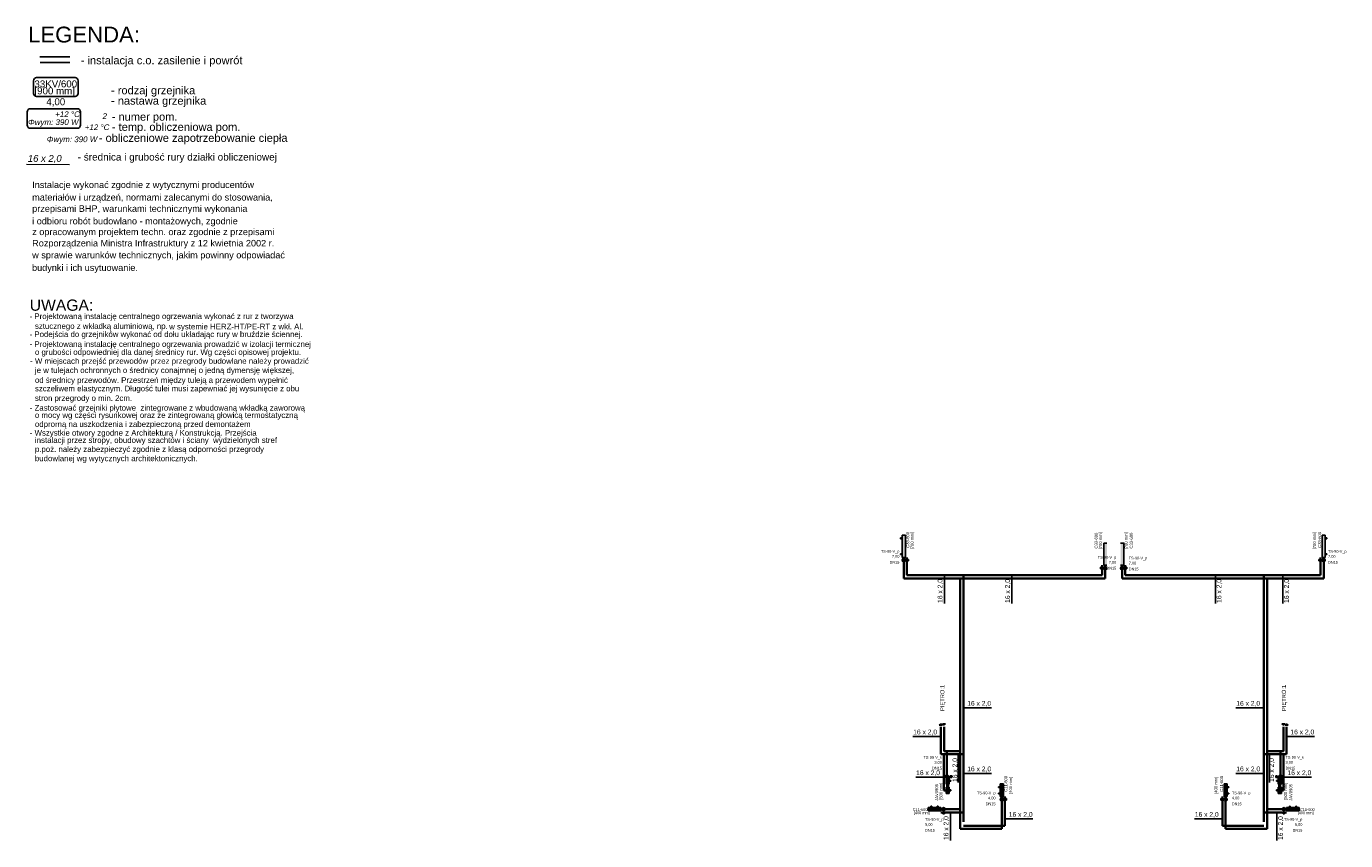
# Model space of a CAD drawing. Extents: x -69355 to 44226, y -75033 to 2252.
# Tile 6 of 9: x -30410 to -26250, y -316 to 2252. Entities that reach past the tile are written whole.
import ezdxf
from ezdxf.lldxf.tags import DXFTag

# ---------------------------------------------------------------- set-up
doc = ezdxf.new("R2010")
doc.units = 0
for name, color, linetype in [('IS_Armatura_Therm', 18, 'SOLID'), ('IS_Grafika', 18, 'SOLID'), ('IS_Grzejniki_Plan_rzut', 18, 'SOLID'), ('IS_Opisy_działek_Therm', 18, 'SOLID'), ('IS_Przyłącza_o.p._Powrót', 5, 'DASH'), ('IS_Przyłącza_o.p._Zasilanie', 1, 'SOLID'), ('IS_Text_Armatury_Therm', 7, 'Continuous'), ('IS_Text_Konstrukcji', 7, 'Continuous'), ('IS_Text_Odbiornikow_Therm', 7, 'Continuous')]:
    doc.layers.add(name, color=color, linetype=linetype)
doc.layers.add('IS_Powrót', color=5, linetype='DASH', lineweight=35)
doc.layers.add('IS_Zasilanie', color=1, linetype='SOLID', lineweight=35)
doc.styles.get("Standard").update_dxf_attribs({"font": 'arial.ttf'})
tags = doc.linetypes.add('DASH', pattern=[15, 10, -5]).pattern_tags.tags
tags[6:7] = [DXFTag(74, 4), DXFTag(75, 0), DXFTag(340, '0'), DXFTag(46, 0.0), DXFTag(50, 0.0), DXFTag(44, 0.0), DXFTag(45, 0.0)]
tags[4:5] = [DXFTag(74, 4), DXFTag(75, 0), DXFTag(340, '0'), DXFTag(46, 0.0), DXFTag(50, 0.0), DXFTag(44, 0.0), DXFTag(45, 0.0)]
tags = doc.linetypes.add('SOLID', pattern=[10, 10, 0]).pattern_tags.tags
tags[6:7] = [DXFTag(74, 4), DXFTag(75, 0), DXFTag(340, '0'), DXFTag(46, 0.0), DXFTag(50, 0.0), DXFTag(44, 0.0), DXFTag(45, 0.0)]
tags[4:5] = [DXFTag(74, 4), DXFTag(75, 0), DXFTag(340, '0'), DXFTag(46, 0.0), DXFTag(50, 0.0), DXFTag(44, 0.0), DXFTag(45, 0.0)]

msp = doc.modelspace()

# ---------------------------------------------------------------- hatches: boundary and pattern name
at = {"layer": 'IS_Grafika'}
for points in [[(-27521.3, 47.6), (-27526.3, 52.6), (-27531.3, 47.6)], [(-27511.3, 52.6), (-27516.3, 47.6), (-27521.3, 52.6)], [(-26450.9, 52.6), (-26445.9, 47.6), (-26440.9, 52.6)], [(-26440.9, 47.6), (-26435.9, 52.6), (-26430.9, 47.6)]]:
    msp.add_hatch(color=256, dxfattribs=at).paths.add_polyline_path(points)
at = {"layer": 'IS_Grzejniki_Plan_rzut'}
for points in [[(-27648.3, 647.4), (-27648.3, 577.4), (-27638.3, 577.4), (-27638.3, 647.4)], [(-26313.9, 647.4), (-26313.9, 577.4), (-26323.9, 577.4), (-26323.9, 647.4)], [(-27002.6, 552.3), (-27002.6, 622.3), (-27012.6, 622.3), (-27012.6, 552.3)], [(-26959.7, 552.3), (-26959.7, 622.3), (-26949.7, 622.3), (-26949.7, 552.3)], [(-27499.9, -117.7), (-27499.9, -137.7), (-27509.9, -137.7), (-27509.9, -117.7)], [(-26462.4, -117.7), (-26462.4, -137.7), (-26452.4, -137.7), (-26452.4, -117.7)], [(-27499.9, -167.7), (-27499.9, -147.7), (-27509.9, -147.7), (-27509.9, -167.7)], [(-27502.4, -147.7), (-27502.4, -137.7), (-27507.4, -137.7), (-27507.4, -147.7)], [(-27339.1, -137.4), (-27339.1, -177.4), (-27329.1, -177.4), (-27329.1, -137.4)], [(-26623.1, -137.4), (-26623.1, -177.4), (-26633.1, -177.4), (-26633.1, -137.4)], [(-26462.4, -167.7), (-26462.4, -147.7), (-26452.4, -147.7), (-26452.4, -167.7)], [(-26459.9, -147.7), (-26459.9, -137.7), (-26454.9, -137.7), (-26454.9, -147.7)], [(-27526.3, -212.1), (-27566.3, -212.1), (-27566.3, -222.1), (-27526.3, -222.1)], [(-26436, -212.1), (-26396, -212.1), (-26396, -222.1), (-26436, -222.1)]]:
    msp.add_hatch(color=8, dxfattribs=at).paths.add_polyline_path(points)
at = {"layer": 'IS_Opisy_działek_Therm'}
h = msp.add_hatch(color=5, dxfattribs=at)
edge = h.paths.add_edge_path()
edge.add_arc((-27455, 520.9), 2.4, 90, 450)
h = msp.add_hatch(color=5, dxfattribs=at)
edge = h.paths.add_edge_path()
edge.add_arc((-26507.3, 520.9), 2.4, 90, 450, ccw=False)
h = msp.add_hatch(color=5, dxfattribs=at)
edge = h.paths.add_edge_path()
edge.add_arc((-27517.1, -43.9), 2.4, 90, 450)
h = msp.add_hatch(color=5, dxfattribs=at)
edge = h.paths.add_edge_path()
edge.add_arc((-27455, -43.9), 2.4, 90, 450)
h = msp.add_hatch(color=5, dxfattribs=at)
edge = h.paths.add_edge_path()
edge.add_arc((-26507.3, -43.9), 2.4, 90, 450, ccw=False)
h = msp.add_hatch(color=5, dxfattribs=at)
edge = h.paths.add_edge_path()
edge.add_arc((-26445.2, -43.9), 2.4, 90, 450, ccw=False)
h = msp.add_hatch(color=5, dxfattribs=at)
edge = h.paths.add_edge_path()
edge.add_arc((-27455, -227.1), 2.4, 90, 450)
h = msp.add_hatch(color=5, dxfattribs=at)
edge = h.paths.add_edge_path()
edge.add_arc((-26507.3, -227.1), 2.4, 90, 450, ccw=False)
at = {"layer": 'IS_Zasilanie'}
h = msp.add_hatch(color=256, dxfattribs=at)
edge = h.paths.add_edge_path()
edge.add_arc((-27465, 510.9), 2.4, 90, 450)
h = msp.add_hatch(color=256, dxfattribs=at)
edge = h.paths.add_edge_path()
edge.add_arc((-26497.3, 510.9), 2.4, 90, 450, ccw=False)
h = msp.add_hatch(color=256, dxfattribs=at)
edge = h.paths.add_edge_path()
edge.add_arc((-27516.3, -33.9), 2.4, 90, 450)
h = msp.add_hatch(color=256, dxfattribs=at)
edge = h.paths.add_edge_path()
edge.add_arc((-27465, -33.9), 2.4, 90, 450)
h = msp.add_hatch(color=256, dxfattribs=at)
edge = h.paths.add_edge_path()
edge.add_arc((-26497.3, -33.9), 2.4, 90, 450, ccw=False)
h = msp.add_hatch(color=256, dxfattribs=at)
edge = h.paths.add_edge_path()
edge.add_arc((-26445.9, -33.9), 2.4, 90, 450, ccw=False)
h = msp.add_hatch(color=256, dxfattribs=at)
edge = h.paths.add_edge_path()
edge.add_arc((-27465, -217.1), 2.4, 90, 450)
h = msp.add_hatch(color=256, dxfattribs=at)
edge = h.paths.add_edge_path()
edge.add_arc((-26497.3, -217.1), 2.4, 90, 450, ccw=False)

# ---------------------------------------------------------------- linework, layer by layer
at = {"layer": 'IS_Armatura_Therm', "color": 1}
for p, q in [((-27638.3, 568.6), (-27633.3, 568.6)), ((-27628.3, 571.1), (-27633.3, 571.1)), ((-27633.3, 571.1), (-27633.3, 566.1)), ((-27633.3, 566.1), (-27628.3, 566.1)), ((-27628.3, 566.1), (-27628.3, 571.1)), ((-27017.6, 546), (-27022.6, 546)), ((-27022.6, 546), (-27022.6, 541)), ((-27022.6, 541), (-27017.6, 541)), ((-27017.6, 541), (-27017.6, 546)), ((-27012.6, 543.5), (-27017.6, 543.5)), ((-26949.7, 543.5), (-26944.7, 543.5)), ((-26944.7, 546), (-26939.7, 546)), ((-26944.7, 541), (-26944.7, 546)), ((-26939.7, 541), (-26944.7, 541)), ((-26939.7, 546), (-26939.7, 541)), ((-26333.9, 566.1), (-26333.9, 571.1)), ((-26333.9, 571.1), (-26328.9, 571.1)), ((-26328.9, 566.1), (-26333.9, 566.1)), ((-26328.9, 571.1), (-26328.9, 566.1)), ((-26323.9, 568.6), (-26328.9, 568.6)), ((-27502.1, -114.4), (-27497.1, -114.4)), ((-27492.1, -111.9), (-27497.1, -111.9)), ((-27497.1, -111.9), (-27497.1, -116.9)), ((-27497.1, -116.9), (-27492.1, -116.9)), ((-27492.1, -116.9), (-27492.1, -111.9)), ((-26470.2, -116.9), (-26470.2, -111.9)), ((-26470.2, -111.9), (-26465.2, -111.9)), ((-26465.2, -116.9), (-26470.2, -116.9)), ((-26465.2, -111.9), (-26465.2, -116.9)), ((-26460.2, -114.4), (-26465.2, -114.4)), ((-27329.1, -186.1), (-27324.1, -186.1)), ((-27319.1, -183.6), (-27324.1, -183.6)), ((-27324.1, -183.6), (-27324.1, -188.6)), ((-27324.1, -188.6), (-27319.1, -188.6)), ((-27319.1, -188.6), (-27319.1, -183.6)), ((-26643.1, -188.6), (-26643.1, -183.6)), ((-26643.1, -183.6), (-26638.1, -183.6)), ((-26638.1, -188.6), (-26643.1, -188.6)), ((-26638.1, -183.6), (-26638.1, -188.6)), ((-26633.1, -186.1), (-26638.1, -186.1)), ((-27520.1, -227.1), (-27520.1, -232.1)), ((-27515.1, -227.1), (-27520.1, -227.1)), ((-27520.1, -232.1), (-27515.1, -232.1)), ((-27517.6, -222.1), (-27517.6, -227.1)), ((-27515.1, -232.1), (-27515.1, -227.1)), ((-26447.2, -232.1), (-26447.2, -227.1)), ((-26447.2, -227.1), (-26442.2, -227.1)), ((-26442.2, -232.1), (-26447.2, -232.1)), ((-26444.7, -222.1), (-26444.7, -227.1)), ((-26442.2, -227.1), (-26442.2, -232.1))]:
    msp.add_line(p, q, dxfattribs=at)
for centre in [(-27643.3, 568.6), (-27007.6, 543.5), (-27507.1, -114.4), (-27334.1, -186.1), (-27517.6, -217.1)]:
    msp.add_ellipse(centre, major_axis=(5, 0), ratio=1, dxfattribs=at)
at = {"layer": 'IS_Armatura_Therm', "color": 1, "extrusion": (0, 0, -1)}
for centre in [(-26954.7, 543.5), (-26318.9, 568.6), (-26455.2, -114.4), (-26628.1, -186.1), (-26444.7, -217.1)]:
    msp.add_ellipse(centre, major_axis=(-5, 0), ratio=1, dxfattribs=at)
at = {"layer": 'IS_Grafika'}
for p, q in [((-27526.3, 52.6), (-27531.3, 47.6)), ((-27531.3, 47.6), (-27521.3, 47.6)), ((-27521.3, 47.6), (-27526.3, 52.6)), ((-27516.3, 47.6), (-27521.3, 52.6)), ((-27521.3, 52.6), (-27511.3, 52.6)), ((-27521.3, 47.6), (-27521.3, 47.6)), ((-27511.3, 52.6), (-27516.3, 47.6)), ((-27511.3, 52.6), (-27511.3, 52.6)), ((-26450.9, 52.6), (-26445.9, 47.6)), ((-26440.9, 52.6), (-26450.9, 52.6)), ((-26450.9, 52.6), (-26450.9, 52.6)), ((-26445.9, 47.6), (-26440.9, 52.6)), ((-26440.9, 47.6), (-26435.9, 52.6)), ((-26430.9, 47.6), (-26440.9, 47.6)), ((-26440.9, 47.6), (-26440.9, 47.6)), ((-26435.9, 52.6), (-26430.9, 47.6))]:
    msp.add_line(p, q, dxfattribs=at)
at = {"layer": 'IS_Grzejniki_Plan_rzut'}
for p, q in [((-27648.3, 638.6), (-27653.3, 638.6)), ((-27653.3, 638.6), (-27653.3, 636.1)), ((-27653.3, 636.1), (-27648.3, 636.1)), ((-27648.3, 647.4), (-27648.3, 577.4)), ((-27638.3, 647.4), (-27648.3, 647.4)), ((-27648.3, 647.4), (-27648.3, 647.4)), ((-27638.3, 577.4), (-27638.3, 647.4)), ((-26323.9, 577.4), (-26323.9, 647.4)), ((-26323.9, 647.4), (-26313.9, 647.4)), ((-26313.9, 647.4), (-26313.9, 577.4)), ((-26313.9, 647.4), (-26313.9, 647.4)), ((-26313.9, 638.6), (-26308.9, 638.6)), ((-26308.9, 636.1), (-26313.9, 636.1)), ((-26308.9, 638.6), (-26308.9, 636.1)), ((-27653.3, 586.1), (-27653.3, 588.6)), ((-27653.3, 588.6), (-27648.3, 588.6)), ((-27648.3, 586.1), (-27653.3, 586.1)), ((-27002.6, 622.3), (-27012.6, 622.3)), ((-27012.6, 622.3), (-27012.6, 552.3)), ((-26959.7, 622.3), (-26949.7, 622.3)), ((-26949.7, 622.3), (-26949.7, 552.3)), ((-26308.9, 588.6), (-26313.9, 588.6)), ((-26313.9, 586.1), (-26308.9, 586.1)), ((-26308.9, 586.1), (-26308.9, 588.6)), ((-27648.3, 577.4), (-27638.3, 577.4)), ((-27012.6, 552.3), (-27002.6, 552.3)), ((-26949.7, 552.3), (-26959.7, 552.3)), ((-26313.9, 577.4), (-26323.9, 577.4)), ((-27509.9, -137.7), (-27509.9, -117.7)), ((-27509.9, -117.7), (-27499.9, -117.7)), ((-27499.9, -117.7), (-27499.9, -137.7)), ((-27499.9, -117.7), (-27499.9, -117.7)), ((-26462.4, -117.7), (-26462.4, -137.7)), ((-26452.4, -117.7), (-26462.4, -117.7)), ((-26462.4, -117.7), (-26462.4, -117.7)), ((-26452.4, -137.7), (-26452.4, -117.7)), ((-27499.9, -137.7), (-27509.9, -137.7)), ((-27499.9, -147.7), (-27509.9, -147.7)), ((-27509.9, -147.7), (-27509.9, -167.7)), ((-27502.4, -137.7), (-27507.4, -137.7)), ((-27507.4, -137.7), (-27507.4, -147.7)), ((-27507.4, -147.7), (-27502.4, -147.7)), ((-27502.4, -147.7), (-27502.4, -137.7)), ((-27502.4, -147.7), (-27502.4, -147.7)), ((-27499.9, -126.4), (-27494.9, -126.4)), ((-27494.9, -128.9), (-27499.9, -128.9)), ((-27499.9, -167.7), (-27499.9, -147.7)), ((-27494.9, -156.4), (-27499.9, -156.4)), ((-27499.9, -158.9), (-27494.9, -158.9)), ((-27494.9, -126.4), (-27494.9, -128.9)), ((-27494.9, -158.9), (-27494.9, -156.4)), ((-27339.1, -146.1), (-27344.1, -146.1)), ((-27344.1, -146.1), (-27344.1, -148.6)), ((-27344.1, -148.6), (-27339.1, -148.6)), ((-27344.1, -168.6), (-27344.1, -166.1)), ((-27344.1, -166.1), (-27339.1, -166.1)), ((-27339.1, -137.4), (-27339.1, -177.4)), ((-27329.1, -137.4), (-27339.1, -137.4)), ((-27339.1, -137.4), (-27339.1, -137.4)), ((-27329.1, -177.4), (-27329.1, -137.4)), ((-26633.1, -177.4), (-26633.1, -137.4)), ((-26633.1, -137.4), (-26623.1, -137.4)), ((-26623.1, -137.4), (-26623.1, -177.4)), ((-26623.1, -137.4), (-26623.1, -137.4)), ((-26623.1, -146.1), (-26618.1, -146.1)), ((-26618.1, -148.6), (-26623.1, -148.6)), ((-26618.1, -166.1), (-26623.1, -166.1)), ((-26618.1, -146.1), (-26618.1, -148.6)), ((-26618.1, -168.6), (-26618.1, -166.1)), ((-26462.4, -126.4), (-26467.4, -126.4)), ((-26467.4, -126.4), (-26467.4, -128.9)), ((-26467.4, -128.9), (-26462.4, -128.9)), ((-26467.4, -158.9), (-26467.4, -156.4)), ((-26467.4, -156.4), (-26462.4, -156.4)), ((-26462.4, -158.9), (-26467.4, -158.9)), ((-26462.4, -137.7), (-26452.4, -137.7)), ((-26462.4, -167.7), (-26462.4, -147.7)), ((-26462.4, -147.7), (-26452.4, -147.7)), ((-26459.9, -147.7), (-26459.9, -137.7)), ((-26459.9, -137.7), (-26454.9, -137.7)), ((-26454.9, -147.7), (-26459.9, -147.7)), ((-26459.9, -147.7), (-26459.9, -147.7)), ((-26454.9, -137.7), (-26454.9, -147.7)), ((-26452.4, -147.7), (-26452.4, -167.7)), ((-27557.6, -212.1), (-27557.6, -207.1)), ((-27557.6, -207.1), (-27555.1, -207.1)), ((-27555.1, -207.1), (-27555.1, -212.1)), ((-27535.1, -207.1), (-27537.6, -207.1)), ((-27537.6, -207.1), (-27537.6, -212.1)), ((-27535.1, -212.1), (-27535.1, -207.1)), ((-27509.9, -167.7), (-27499.9, -167.7)), ((-27499.9, -167.7), (-27499.9, -167.7)), ((-27339.1, -168.6), (-27344.1, -168.6)), ((-27339.1, -177.4), (-27329.1, -177.4)), ((-26623.1, -177.4), (-26633.1, -177.4)), ((-26623.1, -168.6), (-26618.1, -168.6)), ((-26452.4, -167.7), (-26462.4, -167.7)), ((-26462.4, -167.7), (-26462.4, -167.7)), ((-26427.2, -212.1), (-26427.2, -207.1)), ((-26427.2, -207.1), (-26424.7, -207.1)), ((-26424.7, -207.1), (-26424.7, -212.1)), ((-26404.7, -207.1), (-26407.2, -207.1)), ((-26407.2, -207.1), (-26407.2, -212.1)), ((-26404.7, -212.1), (-26404.7, -207.1)), ((-27526.3, -212.1), (-27566.3, -212.1)), ((-27566.3, -212.1), (-27566.3, -222.1)), ((-27566.3, -222.1), (-27526.3, -222.1)), ((-27526.3, -222.1), (-27526.3, -212.1)), ((-27526.3, -212.1), (-27526.3, -212.1)), ((-26436, -212.1), (-26396, -212.1)), ((-26436, -222.1), (-26436, -212.1)), ((-26436, -212.1), (-26436, -212.1)), ((-26396, -222.1), (-26436, -222.1)), ((-26396, -212.1), (-26396, -222.1))]:
    msp.add_line(p, q, dxfattribs=at)
at = {"layer": 'IS_Opisy_działek_Therm', "color": 7, "lineweight": 20}
msp.add_line((-30409.5, 1817.3), (-30274.6, 1817.2), dxfattribs=at)
at = {"layer": 'IS_Opisy_działek_Therm'}
for p, q in [((-27514.9, 520.9), (-27514.9, 431.7)), ((-27302, 520.9), (-27302, 431.7)), ((-26660.3, 520.9), (-26660.3, 431.7)), ((-26447.4, 520.9), (-26447.4, 431.7)), ((-27455, 102.8), (-27366.8, 102.8)), ((-26507.3, 102.8), (-26595.5, 102.8)), ((-27526.3, 12.5), (-27614.5, 12.5)), ((-26435.9, 12.5), (-26347.7, 12.5)), ((-27472, -43.9), (-27472, -133.1)), ((-26490.2, -43.9), (-26490.2, -133.1)), ((-27517.1, -116.1), (-27605.3, -116.1)), ((-27455, -104), (-27366.8, -104)), ((-26507.3, -104), (-26595.5, -104)), ((-26445.2, -116.1), (-26357, -116.1)), ((-27496, -227.1), (-27496, -316.3)), ((-27324.1, -247.6), (-27235.9, -247.6)), ((-26638.1, -247.6), (-26726.3, -247.6)), ((-26466.3, -227.1), (-26466.3, -316.3))]:
    msp.add_line(p, q, dxfattribs=at)
at = {"layer": 'IS_Powrót'}
for p, q in [((-27633.3, 520.9), (-27633.3, 577.4)), ((-27017.6, 520.9), (-27017.6, 552.3)), ((-26944.7, 520.9), (-26944.7, 552.3)), ((-26328.9, 520.9), (-26328.9, 577.4)), ((-27455, 520.9), (-27633.3, 520.9)), ((-27455, 520.9), (-27017.6, 520.9)), ((-27455, -43.9), (-27455, 520.9)), ((-26507.3, 520.9), (-26944.7, 520.9)), ((-26507.3, 520.9), (-26328.9, 520.9)), ((-26507.3, -43.9), (-26507.3, 520.9)), ((-27526.3, 42.6), (-27526.3, -43.9)), ((-26435.9, 42.6), (-26435.9, -43.9)), ((-27526.3, -43.9), (-27455, -43.9)), ((-27517.1, -43.9), (-27517.1, -157.7)), ((-27455, -43.9), (-27455, -239)), ((-26507.3, -43.9), (-26507.3, -239)), ((-26435.9, -43.9), (-26507.3, -43.9)), ((-26445.2, -43.9), (-26445.2, -157.7)), ((-27517.1, -157.7), (-27504.9, -157.7)), ((-26445.2, -157.7), (-26457.4, -157.7)), ((-27324.1, -269.5), (-27324.1, -177.4)), ((-26638.1, -269.5), (-26638.1, -177.4)), ((-27526.3, -227.1), (-27455, -227.1)), ((-27455, -227.1), (-27455, -257.5)), ((-26436, -227.1), (-26507.3, -227.1)), ((-26507.3, -227.1), (-26507.3, -257.5)), ((-27455, -269.5), (-27324.1, -269.5)), ((-26507.3, -269.5), (-26638.1, -269.5))]:
    msp.add_line(p, q, dxfattribs=at)
at = {"layer": 'IS_Przyłącza_o.p._Powrót'}
msp.add_line((-30368, 2156.5), (-30273, 2156.6), dxfattribs=at)
at = {"layer": 'IS_Przyłącza_o.p._Zasilanie'}
msp.add_line((-30366.9, 2138.9), (-30272.9, 2138.9), dxfattribs=at)
at = {"layer": 'IS_Text_Konstrukcji', "color": 7, "linetype": 'SOLID'}
msp.add_lwpolyline([(-30397.8, 1930.9), (-30250.2, 1930.9, 0.414214), (-30239.9, 1941.2), (-30239.9, 1982.4, 0.414214), (-30250.2, 1992.7), (-30397.8, 1992.7, 0.414214), (-30408.1, 1982.4), (-30408.1, 1941.2, 0.414214), (-30397.8, 1930.9)], format="xyb", dxfattribs=at)
msp.add_lwpolyline([(-30397.8, 1930.9), (-30250.2, 1930.9, 0.414214), (-30239.9, 1941.2), (-30239.9, 1982.4, 0.414214), (-30250.2, 1992.7), (-30397.8, 1992.7, 0.414214), (-30408.1, 1982.4), (-30408.1, 1941.2, 0.414214), (-30397.8, 1930.9)], format="xyb", dxfattribs=at)
at = {"layer": 'IS_Text_Odbiornikow_Therm', "linetype": 'SOLID'}
msp.add_lwpolyline([(-30378, 2031.2), (-30257, 2031.2, 0.414214), (-30247.1, 2041.1), (-30247.1, 2080.8, 0.414214), (-30257, 2090.7), (-30378, 2090.7, 0.414214), (-30387.9, 2080.8), (-30387.9, 2041.1, 0.414214), (-30378, 2031.2)], format="xyb", dxfattribs=at)
at = {"layer": 'IS_Zasilanie'}
for p, q in [((-27643.3, 510.9), (-27643.3, 577.4)), ((-27007.6, 510.9), (-27007.6, 552.3)), ((-26954.7, 510.9), (-26954.7, 552.3)), ((-26318.9, 510.9), (-26318.9, 577.4)), ((-27465, 510.9), (-27643.3, 510.9)), ((-27465, 510.9), (-27007.6, 510.9)), ((-27465, -33.9), (-27465, 510.9)), ((-26497.3, 510.9), (-26954.7, 510.9)), ((-26497.3, 510.9), (-26318.9, 510.9)), ((-26497.3, -33.9), (-26497.3, 510.9)), ((-27516.3, 42.6), (-27516.3, -33.9)), ((-26445.9, 42.6), (-26445.9, -33.9)), ((-27516.3, -33.9), (-27465, -33.9)), ((-27507.1, -33.9), (-27507.1, -127.7)), ((-27465, -33.9), (-27465, -229)), ((-26497.3, -33.9), (-26497.3, -229)), ((-26445.9, -33.9), (-26497.3, -33.9)), ((-26455.2, -33.9), (-26455.2, -127.7)), ((-27507.1, -127.7), (-27504.9, -127.7)), ((-26455.2, -127.7), (-26457.4, -127.7)), ((-27334.1, -279.5), (-27334.1, -177.4)), ((-26628.1, -279.5), (-26628.1, -177.4)), ((-27526.3, -217.1), (-27465, -217.1)), ((-27465, -229), (-27465, -279.5)), ((-26436, -217.1), (-26497.3, -217.1)), ((-26497.3, -229), (-26497.3, -279.5)), ((-27465, -279.5), (-27334.1, -279.5)), ((-26497.3, -279.5), (-26628.1, -279.5))]:
    msp.add_line(p, q, dxfattribs=at)

# ---------------------------------------------------------------- texts
at = {"layer": 'IS_Grafika', "char_height": 12.96, "rotation": 90}
for insert, attachment_point in [((-27511.3, 92.6), 7), ((-26450.9, 92.6), 1)]:
    msp.add_mtext('\\fArial|b0|i0;PIĘTRO:1', dxfattribs=dict(at, insert=insert, attachment_point=attachment_point))
at = {"layer": 'IS_Opisy_działek_Therm', "color": 7, "insert": (-30439.2, 1821.1), "char_height": 21.471, "attachment_point": 7}
msp.add_mtext('{\\fArial|b0|i1|c238|p34;    16 x 2,0}', dxfattribs=at)
at = {"layer": 'IS_Opisy_działek_Therm', "char_height": 15.12, "rotation": 90}
for insert, attachment_point in [((-27518.5, 508.9), 9), ((-27305.6, 508.9), 9), ((-26656.7, 508.9), 3), ((-26443.8, 508.9), 3), ((-27471.5, -55.9), 9), ((-26490.8, -55.9), 3), ((-27499.6, -239.1), 9), ((-26462.7, -239.1), 3)]:
    msp.add_mtext('\\fArial|b0|i0;16 x 2,0', dxfattribs=dict(at, insert=insert, attachment_point=attachment_point))
at = {"layer": 'IS_Opisy_działek_Therm', "char_height": 15.12}
for insert, attachment_point in [((-27443, 106.4), 7), ((-26519.3, 106.4), 9), ((-27538.3, 16.1), 9), ((-26423.9, 16.1), 7), ((-27529.1, -112.5), 9), ((-27443, -100.4), 7), ((-26519.3, -100.4), 9), ((-26433.2, -112.5), 7), ((-27312.1, -244), 7), ((-26650.1, -244), 9)]:
    msp.add_mtext('\\fArial|b0|i0;16 x 2,0', dxfattribs=dict(at, insert=insert, attachment_point=attachment_point))
at = {"layer": 'IS_Text_Armatury_Therm', "linetype": 'SOLID'}
for s, insert, char_height, attachment_point in [('\\fArial|b0|i0;4,00  ', (-30347.5, 1999.6), 21.954, 7), ('\\fArial|b0|i0;TS-90-V_p', (-27657.1, 589.2), 8.64, 9), ('\\fArial|b0|i0;7,00', (-27657.1, 574.4), 8.64, 9), ('\\fArial|b0|i0;TS-90-V_p', (-26305.2, 589.2), 8.64, 7), ('\\fArial|b0|i0;7,00', (-26305.2, 574.4), 8.64, 7), ('\\fArial|b0|i0;DN15  ', (-27657.1, 557.4), 8.64, 9), ('\\fArial|b0|i0;TS-90-V_p', (-26973.1, 570.5), 8.64, 9), ('\\fArial|b0|i0;DN15  ', (-26973.1, 538.7), 8.64, 9), ('\\fArial|b0|i0;7,00', (-26973.1, 555.7), 8.64, 9), ('\\fArial|b0|i0;TS-90-V_p', (-26933.6, 568.1), 8.64, 7), ('\\fArial|b0|i0;7,00', (-26933.6, 553.2), 8.64, 7), ('\\fArial|b0|i0;DN15  ', (-26933.6, 536.2), 8.64, 7), ('\\fArial|b0|i0;DN15  ', (-26305.2, 557.4), 8.64, 7), ('\\fArial|b0|i0;TS-90-V_k', (-27523.1, -60.4), 8.64, 9), ('\\fArial|b0|i0;3,00', (-27523.1, -75.2), 8.64, 9), ('\\fArial|b0|i0;TS-90-V_k', (-26439.2, -60.4), 8.64, 7), ('\\fArial|b0|i0;3,00', (-26439.2, -75.2), 8.64, 7), ('\\fArial|b0|i0;DN15  ', (-27523.1, -92.2), 8.64, 9), ('\\fArial|b0|i0;DN15  ', (-26439.2, -92.2), 8.64, 7), ('\\fArial|b0|i0;TS-90-V_p', (-27353.9, -172.8), 8.64, 9), ('\\fArial|b0|i0;TS-90-V_p', (-26608.4, -172.8), 8.64, 7), ('\\fArial|b0|i0;DN15  ', (-27353.9, -204.7), 8.64, 9), ('\\fArial|b0|i0;4,00', (-27353.9, -187.7), 8.64, 9), ('\\fArial|b0|i0;4,00', (-26608.4, -187.7), 8.64, 7), ('\\fArial|b0|i0;DN15  ', (-26608.4, -204.7), 8.64, 7), ('\\fArial|b0|i0;TS-90-V_p', (-27576.1, -256.4), 8.64, 7), ('\\fArial|b0|i0;TS-90-V_p', (-26386.2, -256.4), 8.64, 9), ('\\fArial|b0|i0;5,00', (-27576.1, -271.3), 8.64, 7), ('\\fArial|b0|i0;DN15  ', (-27576.1, -288.3), 8.64, 7), ('\\fArial|b0|i0;DN15  ', (-26386.2, -288.3), 8.64, 9), ('\\fArial|b0|i0;5,00', (-26386.2, -271.3), 8.64, 9)]:
    msp.add_mtext(s, dxfattribs=dict(at, insert=insert, char_height=char_height, attachment_point=attachment_point))
at = {"layer": 'IS_Text_Konstrukcji', "color": 7, "linetype": 'SOLID'}
for s, height, p in [('LEGENDA:', 49.95, (-30405, 2201.6)), ('- instalacja c.o. zasilenie i powrót', 24.973, (-30238.8, 2132.9)), ('- rodzaj grzejnika', 24.973, (-30143.5, 2038.3)), ('- nastawa grzejnika', 24.973, (-30143.5, 2005.5)), ('- numer pom.', 24.973, (-30141.3, 1955)), ('- obliczeniowe zapotrzebowanie ciepła', 24.973, (-30181.9, 1888.1)), ('- temp. obliczeniowa pom.', 24.973, (-30140.8, 1922.8)), ('- średnica i grubość rury działki obliczeniowej', 22.476, (-30248.5, 1829.2)), ('Instalacje wykonać zgodnie z wytycznymi producentów ', 20.574, (-30392.1, 1742.4)), ('materiałów i urządzeń, normami zalecanymi do stosowania,', 20.574, (-30392.1, 1703)), ('przepisami BHP, warunkami technicznymi wykonania', 20.574, (-30392.1, 1667.3)), ('i odbioru robót budowlano - montażowych, zgodnie ', 20.574, (-30392.1, 1627.9)), ('z opracowanym projektem techn. oraz zgodnie z przepisami ', 20.574, (-30392.1, 1593.9)), ('Rozporządzenia Ministra Infrastruktury z 12 kwietnia 2002 r. ', 20.574, (-30392.1, 1558.2)), ('w sprawie warunków technicznych, jakim powinny odpowiadać', 20.574, (-30392.1, 1520.6)), ('budynki i ich usytuowanie.', 20.574, (-30392.5, 1481)), ('UWAGA:', 35.38, (-30399.8, 1355.3)), ('- Projektowaną instalację centralnego ogrzewania wykonać z rur z tworzywa', 17.69, (-30400.2, 1329.2)), ('- Podejścia do grzejników wykonać od dołu układając rury w bruździe ściennej.', 17.69, (-30400.2, 1272.4)), ('sztucznego z wkładką aluminiową, np. ', 17.69, (-30383.4, 1298.2)), ('w systemie HERZ-HT/PE-RT z wkł. Al. ', 17.69, (-29960, 1296.6)), ('- Projektowaną instalację centralnego ogrzewania prowadzić w izolacji termicznej', 17.69, (-30400.1, 1241.3)), ('- W miejscach przejść przewodów przez przegrody budowlane należy prowadzić  ', 17.69, (-30398.5, 1187.9)), ('o grubości odpowiedniej dla danej średnicy rur. Wg części opisowej projektu.', 17.69, (-30383.4, 1216.1)), ('je w tulejach ochronnych o średnicy conajmnej o jedną dymensję większej,', 17.69, (-30383.4, 1158.9)), ('od średnicy przewodów. Przestrzeń między tuleją a przewodem wypełnić', 17.69, (-30383.4, 1127.8)), ('szczeliwem elastycznym. Długość tulei musi zapewniać jej wysunięcie z obu', 17.69, (-30383.4, 1101.2)), ('stron przegrody o min. 2cm.', 17.69, (-30383.4, 1070.9)), ('- Zastosować grzejniki płytowe  zintegrowane z wbudowaną wkładką zaworową  ', 17.69, (-30399.6, 1040.2)), ('o mocy wg części rysunkowej oraz ze zintegrowaną głowicą termostatyczną ', 17.69, (-30383.4, 1017.2)), ('odprorną na uszkodzenia i zabezpieczoną przed demontażem ', 17.69, (-30383.4, 988.8)), ('- Wszystkie otwory zgodne z Architekturą / Konstrukcją. Przejścia ', 17.69, (-30399.6, 961.3)), ('instalacji przez stropy, obudowy szachtów i ściany  wydzielonych stref ', 17.69, (-30383.4, 938.3)), ('p.poż. należy zabezpieczyć zgodnie z klasą odporności przegrody ', 17.69, (-30383.4, 909.8)), ('budowlanej wg wytycznych architektonicznych.', 17.69, (-30383.4, 880.7))]:
    msp.add_text(s, height=height, dxfattribs=at).set_placement(p)
at = {"layer": 'IS_Text_Konstrukcji', "color": 7, "linetype": 'SOLID', "char_height": 17.981}
for s, insert, attachment_point in [('\\fArial|b0|i1;Φwym: 390 W', (-30325.5, 1959.3), 2), ('\\fArial|b0|i1;Φwym: 390 W', (-30325.5, 1959.3), 2), ('\\fArial|b0|i1;+12 °C', (-30319.6, 1966.1), 7), ('\\fArial|b0|i1;+12 °C', (-30226.3, 1925), 7), ('\\fArial|b0|i1;Φwym: 390 W', (-30266.4, 1905.2), 2)]:
    msp.add_mtext(s, dxfattribs=dict(at, insert=insert, attachment_point=attachment_point))
at = {"layer": 'IS_Text_Konstrukcji', "color": 7, "linetype": 'SOLID', "insert": (-30156.1, 1960.6), "char_height": 17.981, "width": 88.697, "attachment_point": 9}
msp.add_mtext('{\\fArial|b0|i1|c238|p34;2}', dxfattribs=at)
at = {"layer": 'IS_Text_Odbiornikow_Therm', "linetype": 'SOLID'}
for s, insert, char_height, attachment_point in [('\\fArial|b0|i0;33KV/600', (-30385, 2059.6), 21.954, 7), ('{\\fArial|b0|i0|c238|p34;[900 mm]}', (-30385, 2031.5), 21.954, 7), ('\\fArial|b0|i0;C11-600', (-27614.9, -214.1), 8.64, 1), ('\\fArial|b0|i0;[400 mm]', (-27561.3, -224.2), 8.64, 3), ('\\fArial|b0|i0;[400 mm]', (-26401, -224.2), 8.64, 1), ('\\fArial|b0|i0;C11-600', (-26347.4, -214.1), 8.64, 3)]:
    msp.add_mtext(s, dxfattribs=dict(at, insert=insert, char_height=char_height, attachment_point=attachment_point))
at = {"layer": 'IS_Text_Odbiornikow_Therm', "linetype": 'SOLID', "char_height": 9.36, "rotation": 90}
for s, insert, attachment_point in [('\\fArial|b0|i0;C33-600', (-27635.5, 607.4), 1), ('\\fArial|b0|i0;[700 mm]', (-27621.7, 656.9), 3), ('\\fArial|b0|i0;C33-600', (-27031.8, 655.3), 9), ('\\fArial|b0|i0;[700 mm]', (-27015.5, 602.3), 7), ('\\fArial|b0|i0;[700 mm]', (-26946.8, 602.3), 1), ('\\fArial|b0|i0;C33-600', (-26930.5, 655.3), 3), ('\\fArial|b0|i0;[700 mm]', (-26340.6, 656.9), 9), ('\\fArial|b0|i0;C33-600', (-26326.8, 607.4), 7), ('\\fArial|b0|i0;C11-600', (-27326.3, -162.4), 1), ('\\fArial|b0|i0;[400 mm]', (-27310.8, -114.4), 3), ('\\fArial|b0|i0;[400 mm]', (-26651.5, -114.4), 9), ('\\fArial|b0|i0;C11-600', (-26636, -162.4), 7), ('\\fArial|b0|i0;JAV0905', (-27534.7, -137.7), 9), ('\\fArial|b0|i0;[500 mm]', (-27518.5, -187.7), 7), ('\\fArial|b0|i0;[500 mm]', (-26443.8, -187.7), 1), ('\\fArial|b0|i0;JAV0905', (-26427.5, -137.7), 3)]:
    msp.add_mtext(s, dxfattribs=dict(at, insert=insert, attachment_point=attachment_point))

doc.saveas('drawing.dxf')
